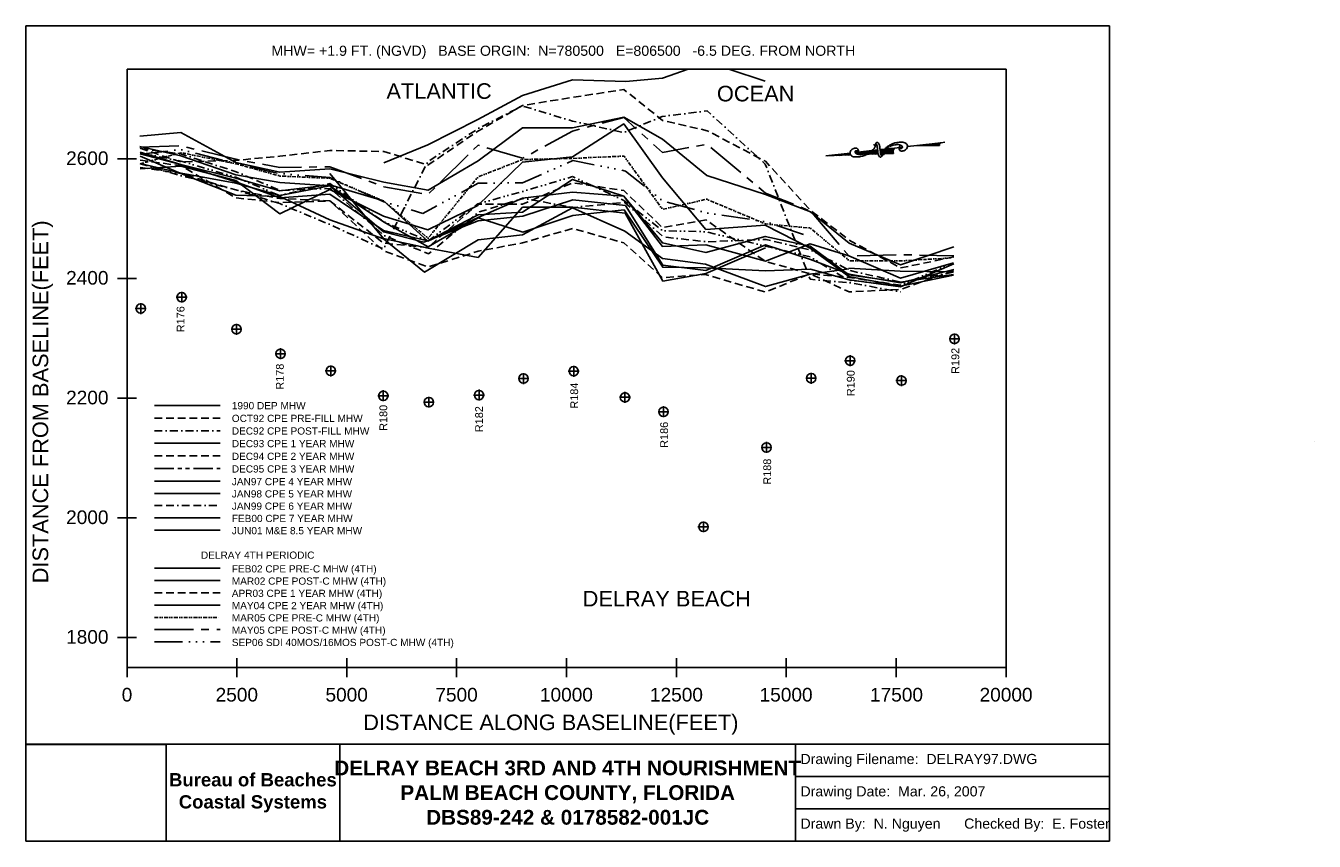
# Model space of a CAD drawing. Extents: x 1256 to 17779, y 74 to 10538.
import ezdxf

# ---------------------------------------------------------------- set-up
doc = ezdxf.new("R2010")
doc.units = 0
doc.header["$LTSCALE"] = 200
doc.header["$MEASUREMENT"] = 0
for name, pattern in [('ACAD_ISO14W100', [24, 12, -3, 0, -3, 0, -3, 0, -3]), ('BORDER', [1.75, 0.5, -0.25, 0.5, -0.25, 0, -0.25]), ('CENTERX2', [4, 2.5, -0.5, 0.5, -0.5]), ('DASH', [1364, 1023, -341]), ('DASHDOT', [1, 0.5, -0.25, 0, -0.25]), ('DASHED', [0.75, 0.5, -0.25]), ('DIVIDE', [1.25, 0.5, -0.25, 0, -0.25, 0, -0.25]), ('DIVIDE2', [0.625, 0.25, -0.125, 0, -0.125, 0, -0.125]), ('HIDDENX2', [0.75, 0.5, -0.25]), ('PHANTOM', [2.5, 1.25, -0.25, 0.25, -0.25, 0.25, -0.25])]:
    doc.linetypes.add(name, pattern=pattern)
doc.layers.get('0').update_dxf_attribs({"linetype": 'CONTINUOUS'})
for name, color, linetype in [('1990-DEP-MHW', 7, 'CONTINUOUS'), ('1992-10-CPE-PRE-FILL-MHW', 1, 'DASHED'), ('1992-12-CPE-POST-FILL-MHW', 3, 'DASHDOT'), ('1993-12-CPE-1YEAR-MHW', 5, 'CONTINUOUS'), ('1994-12-CPE-2YEAR-MHW', 7, 'HIDDENX2'), ('1995-12-CPE-3YEAR-MHW', 4, 'PHANTOM'), ('1997-01-CPE-4YEAR-MHW', 6, 'CONTINUOUS'), ('1998-01-CPE-5YEAR-MHW', 1, 'CONTINUOUS'), ('1999-01-CPE-6YEAR-MHW', 7, 'CONTINUOUS'), ('2000-02-CPE-7YEAR-MHW', 3, 'CONTINUOUS'), ('2001-06-M&E-8.5YEAR-MHW', 7, 'CONTINUOUS'), ('2002-02-CPE-PRE-C-MHW (4TH)', 7, 'CONTINUOUS'), ('2002-03-CPE-POST-C-MHW(4TH)', 1, 'CONTINUOUS'), ('2003-04-CPE-12MOS-MHW(4TH)', 5, 'DASHED'), ('2004-05-CPE-MHW-24MOS', 3, 'CONTINUOUS'), ('2005-03-CPE-PRE-C-MHW(4TH)', 4, 'DIVIDE2'), ('2005-05-CPE-POST-C-MHW(4TH)', 30, 'CENTERX2'), ('2006-09-SDI-40MOS&16MOS MHW', 7, 'ACAD_ISO14W100'), ('DEP-MONUMENTS', 7, 'CONTINUOUS'), ('GENERAL-LABELS', 7, 'CONTINUOUS'), ('SIGNATURE', 7, 'CONTINUOUS')]:
    doc.layers.add(name, color=color, linetype=linetype)
doc.styles.get("Standard").update_dxf_attribs({"font": 'monotxt'})
doc.styles.add('STYLE1', font='ARIAL.TTF')
picture_1 = doc.add_image_def('image1.tif', size_in_pixel=(660, 456))

msp = doc.modelspace()

# ---------------------------------------------------------------- linework, layer by layer
msp.add_lwpolyline([(17779, 5202), (17779, 5202)])
msp.add_lwpolyline([(17779, 5202), (17779, 5202)])
at = {"layer": '1990-DEP-MHW', "color": 7, "linetype": 'Continuous', "flags": 128}
for points in [[(2721, 8863), (3246, 8643), (3949, 8364), (4512, 8347), (5155, 8047), (5843, 7802), (6369, 7377), (7056, 7789), (7626, 7854), (8268, 8203), (8940, 7904), (9421, 7550), (9973, 7479), (10741, 7192), (11314, 7352), (11812, 7419)], [(11812, 7427), (12470, 7389), (13152, 7381)], [(2905, 5665), (3748, 5665)]]:
    msp.add_lwpolyline(points, dxfattribs=at)
at = {"layer": '1992-10-CPE-PRE-FILL-MHW', "color": 1, "linetype": 'DASHED', "flags": 128}
for points in [[(2721, 8719), (3246, 8642), (3949, 8431), (4512, 8320), (5155, 8292), (5842, 7649), (6414, 7441), (7056, 7645), (7626, 7752), (8269, 7937), (8927, 7751), (9421, 7306), (9972, 7347), (10741, 7120), (11314, 7355), (11812, 7308), (12471, 7210)], [(2905, 5503), (3748, 5503)]]:
    msp.add_lwpolyline(points, dxfattribs=at)
at = {"layer": '1992-12-CPE-POST-FILL-MHW', "color": 3, "linetype": 'DASHDOT', "flags": 128}
for points in [[(2721, 8766), (3246, 8614), (3949, 8433), (4512, 8255), (5155, 7987), (5842, 7673), (6411, 8794), (7053, 9216), (7623, 9509), (8266, 9315), (8924, 9167), (9417, 9374), (9995, 9445), (10738, 8763), (11315, 7285), (11812, 7241), (12471, 7124)], [(2905, 5342), (3748, 5342)]]:
    msp.add_lwpolyline(points, dxfattribs=at)
at = {"layer": '1993-12-CPE-1YEAR-MHW', "color": 5, "linetype": 'Continuous', "flags": 128}
for points in [[(2721, 8700), (3246, 8735), (3949, 8550), (4512, 8124), (5154, 8437), (5844, 8094), (6413, 7918), (7055, 8230), (7624, 8789), (8267, 8855), (8924, 9278), (9419, 8586), (9978, 7923), (10739, 7978), (11314, 7684), (11812, 7319), (12471, 7197), (13152, 7336)], [(2905, 5180), (3748, 5180)]]:
    msp.add_lwpolyline(points, dxfattribs=at)
at = {"layer": '1994-12-CPE-2YEAR-MHW', "color": 7, "linetype": 'HIDDENX2', "flags": 128}
for points in [[(2721, 8814), (3246, 8741), (3949, 8330), (4512, 8269), (5155, 8290), (5843, 7749), (6413, 7692), (7055, 8249), (7625, 8247), (8268, 8523), (8926, 8422), (9420, 7948), (9979, 8046), (10740, 7515), (11314, 7355), (11813, 7123), (12471, 7154), (13152, 7396)], [(2905, 5018), (3748, 5018)]]:
    msp.add_lwpolyline(points, dxfattribs=at)
at = {"layer": '1995-12-CPE-3YEAR-MHW', "color": 4, "linetype": 'DIVIDE', "flags": 128}
msp.add_lwpolyline([(2721, 8907), (3246, 8801), (3948, 8594), (4512, 8360), (5154, 8514), (5844, 8024), (6413, 7775), (7055, 8254), (7625, 8410), (8268, 8602), (8926, 8297), (9420, 7909), (9978, 7894), (10740, 7709), (11314, 7573), (11812, 7270), (12471, 7209), (13151, 7494)], dxfattribs=at)
at = {"layer": '1995-12-CPE-3YEAR-MHW', "color": 4, "linetype": 'PHANTOM', "flags": 128}
msp.add_lwpolyline([(2905, 4856), (3748, 4856)], dxfattribs=at)
at = {"layer": '1997-01-CPE-4YEAR-MHW', "color": 6, "linetype": 'Continuous', "flags": 128}
for points in [[(2721, 8893), (3246, 8759), (3949, 8535), (4512, 8328), (5154, 8378), (5843, 7912), (6413, 7777), (7056, 8113), (7625, 8147), (8268, 8567), (8926, 8351), (9420, 7752), (9975, 7629), (10739, 7835), (11314, 7711), (11812, 7340), (12471, 7249), (13152, 7345)], [(2905, 4695), (3748, 4695)]]:
    msp.add_lwpolyline(points, dxfattribs=at)
at = {"layer": '1998-01-CPE-5YEAR-MHW', "color": 1, "linetype": 'Continuous', "flags": 128}
for points in [[(2721, 8915), (3246, 8759), (3948, 8581), (4512, 8420), (5154, 8498), (5845, 8292), (6413, 7772), (7056, 8078), (7625, 8326), (8268, 8404), (8926, 8353), (9420, 7706), (9976, 7728), (10740, 7519), (11314, 7741), (11812, 7586), (12471, 7300), (13151, 7497)], [(2905, 4537), (3748, 4537)]]:
    msp.add_lwpolyline(points, dxfattribs=at)
at = {"layer": '1999-01-CPE-6YEAR-MHW', "color": 8, "linetype": 'BORDER', "flags": 128}
for points in [[(2726, 8963), (3251, 8892), (3954, 8663), (4518, 8425), (5161, 8450), (5850, 7847), (6421, 7611), (7064, 8146), (7633, 8323), (8277, 8206), (8936, 8271), (9430, 7829), (9987, 7765), (10750, 7796), (11325, 7658), (11824, 7396), (12483, 7248), (13164, 7377)], [(2905, 4380), (3748, 4380)]]:
    msp.add_lwpolyline(points, dxfattribs=at)
at = {"layer": '2000-02-CPE-7YEAR-MHW', "color": 3, "linetype": 'Continuous', "flags": 128}
for points in [[(2721, 8769), (3247, 8647), (3949, 8516), (4513, 8361), (5155, 8485), (5845, 8020), (6415, 7701), (7058, 8072), (7628, 7888), (8271, 8105), (8929, 8177), (9424, 7439), (9976, 7432), (10744, 7393), (11318, 7416), (11816, 7279), (12475, 7189), (13156, 7482)], [(2905, 4222), (3748, 4222)]]:
    msp.add_lwpolyline(points, dxfattribs=at)
at = {"layer": '2001-06-M&E-8.5YEAR-MHW', "color": 4, "linetype": 'Continuous', "lineweight": -3, "flags": 128}
msp.add_lwpolyline([(2720, 8988), (3246, 8868), (3949, 8624), (4513, 8527), (5155, 8485), (5845, 7893), (6360, 7762), (7058, 8036), (7628, 8093), (8271, 8304), (8945, 8232), (9424, 7465), (9975, 7398), (10743, 7727), (11318, 7539), (11816, 7351), (12475, 7241), (13156, 7411)], dxfattribs=at)
at = {"layer": '2001-06-M&E-8.5YEAR-MHW', "color": 4, "linetype": 'Continuous', "flags": 128}
msp.add_lwpolyline([(2905, 4065), (3748, 4065)], dxfattribs=at)
at = {"layer": '2002-02-CPE-PRE-C-MHW (4TH)', "color": 7, "linetype": 'DASH', "flags": 128}
msp.add_lwpolyline([(5155, 8644), (5844, 7809), (6415, 7683), (7059, 7566), (7627, 8211), (8271, 8209), (8944, 8131), (9424, 7262), (9975, 7360), (10743, 7687)], dxfattribs=at)
at = {"layer": '2002-02-CPE-PRE-C-MHW (4TH)', "color": 7, "linetype": 'Continuous', "flags": 128}
msp.add_lwpolyline([(2905, 3576), (3748, 3576)], dxfattribs=at)
at = {"layer": '2002-03-CPE-POST-C-MHW(4TH)', "color": 1, "linetype": 'Continuous', "flags": 128}
for points in [[(5849, 8777), (6413, 9010), (7055, 9333), (7625, 9644), (8268, 9844), (8952, 9821), (9419, 9865), (9750, 9980)], [(10270, 9980), (10739, 9827)], [(2905, 3418), (3748, 3418)]]:
    msp.add_lwpolyline(points, dxfattribs=at)
at = {"layer": '2003-04-CPE-12MOS-MHW(4TH)', "color": 5, "linetype": 'DASHED', "flags": 128}
for points in [[(2721, 8966), (3246, 8790), (3949, 8810), (4512, 8864), (5155, 8938), (5849, 8924), (6413, 8750), (7055, 9186), (7625, 9514), (8268, 9619), (8926, 9720), (9420, 9324), (9995, 9191), (10741, 8799), (11317, 8170), (11815, 7787), (12475, 7430), (13156, 7571)], [(2905, 3261), (3748, 3261)]]:
    msp.add_lwpolyline(points, dxfattribs=at)
at = {"layer": '2004-05-CPE-MHW-24MOS', "color": 3, "linetype": 'Continuous', "flags": 128}
for points in [[(2720, 9121), (3246, 9166), (3949, 8785), (4512, 8659), (5155, 8700), (5848, 8530), (6414, 8427), (7056, 8804), (7625, 9228), (8269, 9230), (8927, 9366), (9421, 9084), (9989, 8615), (10742, 8374), (11317, 8151), (11816, 7747), (12475, 7470), (13156, 7703)], [(2905, 3103), (3748, 3103)]]:
    msp.add_lwpolyline(points, dxfattribs=at)
at = {"layer": '2005-03-CPE-PRE-C-MHW(4TH)', "flags": 128}
for points in [[(2721, 8767), (3246, 8909), (3949, 8767), (4512, 8610), (5155, 8580), (5847, 8288), (6415, 7811), (7057, 8599), (7626, 8821), (8270, 8836), (8928, 8865), (9422, 8181), (9986, 8312), (10743, 7994), (11317, 7942), (11816, 7523), (12474, 7520), (13156, 7561)], [(2905, 2946), (3748, 2946)]]:
    msp.add_lwpolyline(points, dxfattribs=at)
at = {"layer": '2005-05-CPE-POST-C-MHW(4TH)', "flags": 128}
for points in [[(2720, 8978), (3246, 8996), (3949, 8824), (4512, 8721), (5155, 8728), (5847, 8472), (6414, 8373), (7056, 9007), (7626, 8837), (8269, 9187), (8927, 9359), (9421, 8911), (9993, 9017), (10742, 8389), (11317, 8161), (11816, 7581), (12474, 7601), (13156, 7584)], [(2905, 2789), (3748, 2789)]]:
    msp.add_lwpolyline(points, dxfattribs=at)
at = {"layer": '2006-09-SDI-40MOS&16MOS MHW', "ltscale": 0.15, "flags": 128}
for points in [[(2721, 8889), (3246, 8950), (3949, 8770), (4512, 8641), (5155, 8590), (5847, 8280), (6349, 8128), (7057, 8516), (7627, 8523), (8270, 8808), (8947, 8674), (9422, 8292), (9984, 8135), (10743, 8024), (11317, 7830)], [(2905, 2631), (3748, 2631)]]:
    msp.add_lwpolyline(points, dxfattribs=at)
at = {"layer": 'DEP-MONUMENTS', "color": 1, "linetype": 'Continuous'}
for p, q in [((3255, 6985), (3255, 7125)), ((2730, 6839), (2730, 6979)), ((3185, 7055), (3325, 7055)), ((2660, 6909), (2800, 6909)), ((3888, 6643), (4028, 6643)), ((3958, 6573), (3958, 6713)), ((13096, 6519), (13236, 6519)), ((13166, 6449), (13166, 6589)), ((4452, 6330), (4592, 6330)), ((4522, 6260), (4522, 6400)), ((11826, 6170), (11826, 6310)), ((5166, 6039), (5166, 6179)), ((8282, 6035), (8282, 6175)), ((11756, 6240), (11896, 6240)), ((5096, 6109), (5236, 6109)), ((7568, 6011), (7708, 6011)), ((7638, 5941), (7638, 6081)), ((8212, 6105), (8352, 6105)), ((11258, 6015), (11398, 6015)), ((11328, 5945), (11328, 6085)), ((12415, 5984), (12555, 5984)), ((12485, 5914), (12485, 6054)), ((5771, 5790), (5911, 5790)), ((5841, 5720), (5841, 5860)), ((6998, 5799), (7138, 5799)), ((7068, 5729), (7068, 5869)), ((8940, 5700), (8940, 5840)), ((6355, 5708), (6495, 5708)), ((6425, 5638), (6425, 5778)), ((8870, 5770), (9010, 5770)), ((9434, 5515), (9434, 5655)), ((9364, 5585), (9504, 5585)), ((10685, 5127), (10825, 5127)), ((10755, 5057), (10755, 5197)), ((9946, 4038), (9946, 4178)), ((9876, 4108), (10016, 4108))]:
    msp.add_line(p, q, dxfattribs=at)
at = {"layer": 'DEP-MONUMENTS', "color": 7, "linetype": 'Continuous'}
for centre in [(3255, 7055), (2730, 6909), (3958, 6643), (13166, 6519), (4522, 6330), (11826, 6240), (5166, 6109), (8282, 6105), (7638, 6011), (11328, 6015), (12485, 5984), (5841, 5790), (7068, 5799), (8940, 5770), (6425, 5708), (9434, 5585), (10755, 5127), (9946, 4108)]:
    msp.add_arc(centre, 60, 0, 359, dxfattribs=at)
at = {"layer": 'GENERAL-LABELS', "color": 7, "linetype": 'Continuous'}
for p, q in [((2555, 9981), (13826, 9981)), ((2555, 2303), (2555, 9981)), ((13826, 2303), (13826, 9981)), ((2433, 8829), (2677, 8829)), ((2433, 7294), (2677, 7294)), ((2433, 5758), (2677, 5758)), ((2433, 4222), (2677, 4222)), ((2433, 2687), (2677, 2687)), ((2555, 2425), (2555, 2181)), ((3963, 2425), (3963, 2181)), ((5372, 2425), (5372, 2181)), ((6781, 2425), (6781, 2181)), ((8191, 2425), (8191, 2181)), ((9599, 2425), (9599, 2181)), ((11008, 2425), (11008, 2181)), ((12417, 2425), (12417, 2181)), ((13826, 2425), (13826, 2181)), ((2555, 2303), (13826, 2303))]:
    msp.add_line(p, q, dxfattribs=at)
at = {"layer": 'GENERAL-LABELS', "linetype": 'Continuous'}
for p, q in [((11891, 8912), (12180, 8944)), ((12153, 9020), (12148, 9011)), ((12162, 9035), (12153, 9020)), ((12212, 8948), (12216, 8948)), ((12216, 8948), (12270, 8955)), ((12275, 8955), (12294, 8957)), ((12294, 8957), (12398, 8969)), ((12398, 8969), (12498, 8981)), ((12562, 8987), (12684, 9002)), ((12684, 9002), (12994, 9037)), ((12684, 9002), (12974, 9001)), ((12994, 9037), (13042, 9043)), ((11516, 8869), (11826, 8904)), ((11516, 8869), (11833, 8880)), ((11945, 8884), (11966, 8885)), ((12044, 8888), (12069, 8888)), ((12069, 8888), (12189, 8893)), ((12219, 8894), (12382, 8900)), ((12229, 8859), (12238, 8874)), ((12238, 8874), (12243, 8882))]:
    msp.add_line(p, q, dxfattribs=at)
at = {"layer": 'GENERAL-LABELS'}
for p, q in [((12101, 8934), (11892, 8910)), ((12094, 8930), (11895, 8908)), ((12088, 8927), (11897, 8905)), ((12081, 8923), (11899, 8902)), ((12183, 8925), (12086, 8914)), ((12182, 8928), (12091, 8918)), ((12182, 8931), (12096, 8921)), ((12181, 8934), (12099, 8925)), ((12181, 8937), (12103, 8928)), ((12180, 8940), (12107, 8932)), ((12180, 8943), (12110, 8935)), ((12269, 8953), (12212, 8947)), ((12266, 8950), (12212, 8944)), ((12263, 8947), (12212, 8941)), ((12387, 8955), (12213, 8935)), ((12385, 8951), (12213, 8932)), ((12260, 8943), (12213, 8938)), ((12384, 8948), (12214, 8929)), ((12382, 8945), (12214, 8926)), ((12381, 8942), (12214, 8923)), ((12381, 8939), (12215, 8920)), ((12380, 8936), (12215, 8917)), ((12379, 8933), (12216, 8914)), ((12379, 8930), (12216, 8911)), ((12379, 8927), (12217, 8908)), ((12379, 8924), (12217, 8905)), ((12389, 8958), (12261, 8943)), ((12391, 8961), (12265, 8947)), ((12394, 8965), (12269, 8950)), ((12397, 8968), (12274, 8954)), ((12987, 9035), (12695, 9002)), ((12981, 9031), (12721, 9002)), ((12978, 9028), (12746, 9002)), ((12975, 9025), (12772, 9002)), ((12974, 9022), (12798, 9002)), ((12973, 9018), (12824, 9001)), ((12972, 9015), (12850, 9001)), ((12972, 9012), (12876, 9001)), ((12972, 9009), (12902, 9001)), ((12972, 9006), (12928, 9001)), ((12973, 9003), (12954, 9001)), ((11826, 8903), (11531, 8869)), ((11827, 8900), (11570, 8871)), ((11827, 8897), (11609, 8872)), ((11828, 8894), (11647, 8873)), ((11829, 8891), (11686, 8875)), ((11830, 8888), (11725, 8876)), ((11831, 8885), (11763, 8878)), ((11832, 8882), (11802, 8879)), ((12074, 8919), (11902, 8899)), ((12066, 8915), (11905, 8897)), ((12059, 8911), (11911, 8894)), ((12051, 8907), (11916, 8892)), ((12042, 8903), (11922, 8890)), ((12031, 8899), (11931, 8888)), ((12016, 8894), (11943, 8886)), ((11991, 8888), (11983, 8887)), ((12186, 8905), (12046, 8889)), ((12186, 8908), (12053, 8892)), ((12185, 8911), (12060, 8896)), ((12185, 8913), (12068, 8900)), ((12186, 8902), (12072, 8889)), ((12184, 8916), (12073, 8904)), ((12184, 8919), (12077, 8907)), ((12183, 8922), (12082, 8911)), ((12187, 8899), (12111, 8890)), ((12187, 8896), (12151, 8891)), ((12379, 8921), (12218, 8902)), ((12379, 8918), (12218, 8899)), ((12380, 8915), (12219, 8896)), ((12380, 8912), (12227, 8894)), ((12380, 8909), (12266, 8896)), ((12381, 8906), (12305, 8897)), ((12381, 8903), (12343, 8898)), ((12382, 8900), (12382, 8900))]:
    msp.add_line(p, q, dxfattribs=at)
at = {"layer": 'GENERAL-LABELS', "linetype": 'Continuous'}
for centre, radius, start, end in [((11874, 8907), 47.7, 139.0083, 169.7347), ((11901, 8883), 84.5, 116.0381, 139.0083), ((11904, 8878), 90.4, 90.3516, 116.0381), ((11904, 8919), 14.1, 138.122, 172.9111), ((11905, 8918), 15.9, 105.8172, 138.122), ((11912, 8895), 39.7, 85.5427, 105.8172), ((11904, 8944), 24.4, 39.7423, 90.3516), ((11913, 8906), 28.9, 67.127, 85.5427), ((11889, 8932), 42.7, 16.7292, 39.7423), ((11912, 8903), 31.6, 49.5331, 67.127), ((11889, 8931), 43.2, 336.5252, 354.7344), ((11886, 8931), 46.7, 354.7344, 16.7292), ((11578, 9886), 1087, 295.9395, 297.9222), ((11953, 9088), 219, 300.7252, 311.0287), ((12023, 9046), 136, 297.9222, 306.2264), ((11959, 9081), 210, 311.0287, 316.882), ((11877, 9245), 383, 306.2264, 311.1709), ((11771, 9257), 468, 316.882, 320.8045), ((12142, 9020), 13.9, 198.2851, 233.5777), ((12138, 9014), 6.66, 233.5777, 285.5508), ((12068, 9016), 85.3, 320.8045, 335.8288), ((12131, 9038), 32, 285.5508, 294.6648), ((11960, 9064), 203, 335.8288, 345.5558), ((12132, 9037), 30.5, 294.6648, 304.0078), ((12138, 9028), 19.4, 304.0078, 316.2916), ((12164, 9004), 15.4, 122.4216, 137.8778), ((12161, 9008), 10.6, 86.0855, 122.4216), ((12172, 9029), 11.4, 122.9041, 150.0541), ((12161, 9012), 6.69, 39.8795, 86.0855), ((12177, 9020), 22.4, 103.5958, 122.9041), ((12153, 9005), 17.9, 24.4564, 39.8795), ((12142, 9000), 29.8, 12.5005, 24.4564), ((11977, 8963), 199, 9.3889, 12.5005), ((12175, 9031), 11.1, 67.8794, 103.5958), ((10742, 8759), 1450, 8.2368, 9.3889), ((12002, 8942), 178, 5.7673, 8.2368), ((11536, 8894), 646, 4.4718, 5.7673), ((12170, 9018), 24.8, 44.2171, 67.8794), ((12888, 9021), 712, 186.1725, 187.2774), ((12391, 8958), 211, 187.2774, 189.3056), ((13375, 9119), 1209, 189.3056, 190.6285), ((12148, 8997), 54.6, 29.3468, 44.2171), ((12156, 9002), 45.6, 13.055, 29.3468), ((11851, 8931), 359, 10.6285, 13.055), ((11016, 8774), 1209, 9.3056, 10.6285), ((12000, 8935), 211, 7.2774, 9.3056), ((11503, 8872), 712, 6.1725, 7.2774), ((12855, 8999), 646, 184.4718, 185.7673), ((12389, 8952), 178, 185.7673, 188.2368), ((13648, 9134), 1450, 188.2368, 189.3889), ((12320, 8882), 85.3, 140.8045, 155.8288), ((12616, 8640), 468, 136.882, 140.8045), ((12510, 8652), 383, 126.2264, 131.1709), ((12428, 8816), 210, 131.0287, 136.882), ((12364, 8852), 136, 117.9222, 126.2264), ((12434, 8809), 219, 120.7252, 131.0287), ((12809, 8011), 1087, 115.9395, 117.9222), ((12536, 8638), 419, 113.2699, 120.7252), ((12460, 8731), 287, 112.0824, 115.9395), ((12421, 8827), 184, 103.1274, 112.0824), ((12452, 8834), 206, 101.7393, 113.2699), ((12459, 8662), 352, 96.6663, 103.1274), ((12450, 8920), 71.3, 136.6394, 196.7647), ((12500, 8603), 442, 93.8741, 101.7393), ((12433, 8885), 128, 82.9566, 96.6663), ((12436, 8912), 101, 67.5418, 82.9566), ((12498, 8967), 43.2, 156.5252, 174.7344), ((12502, 8966), 46.7, 174.7344, 196.7292), ((12476, 8994), 31.6, 229.5331, 247.127), ((12498, 8965), 42.7, 196.7292, 219.7423), ((12500, 8966), 45.3, 138.7452, 156.5252), ((12475, 8992), 28.9, 247.127, 265.5427), ((12484, 8953), 24.4, 219.7423, 270.3516), ((12482, 8873), 171, 78.4783, 93.8741), ((12476, 9003), 39.7, 265.5427, 285.8172), ((12454, 8956), 53.7, 49.1362, 67.5418), ((12484, 9019), 90.4, 270.3516, 296.0381), ((12482, 8980), 15.9, 285.8172, 318.122), ((12473, 8978), 24.5, 21.7375, 49.1362), ((12483, 8979), 14.1, 318.122, 352.9111), ((12477, 8979), 20.3, 352.9111, 21.7375), ((12501, 8966), 75.7, 55.2692, 78.4783), ((12486, 9014), 84.5, 296.0381, 319.0083), ((12521, 8996), 39.6, 19.975, 55.2692), ((12514, 8990), 47.7, 319.0083, 349.7347), ((12508, 8991), 53.5, 349.7347, 19.975), ((12997, 9012), 25.6, 96.5614, 204.6897), ((11879, 8906), 53.5, 169.7347, 199.975), ((11866, 8902), 39.6, 199.975, 235.2692), ((11887, 8931), 75.7, 235.2692, 258.4783), ((11906, 9025), 171, 258.4783, 273.8741), ((11910, 8918), 20.3, 172.9111, 201.7375), ((11914, 8920), 24.5, 201.7375, 229.1362), ((11933, 8942), 53.7, 229.1362, 247.5418), ((11951, 8986), 101, 247.5418, 262.9566), ((11887, 9295), 442, 273.8741, 281.7393), ((11887, 8932), 45.3, 318.7452, 336.5252), ((11955, 9012), 128, 262.9566, 276.6663), ((11929, 9235), 352, 276.6663, 283.1274), ((11935, 9064), 206, 281.7393, 293.2699), ((11967, 9071), 184, 283.1274, 292.0824), ((11851, 9259), 419, 293.2699, 300.7252), ((11928, 9167), 287, 292.0824, 295.9395), ((12540, 8963), 359, 190.6285, 193.055), ((12235, 8892), 45.6, 193.055, 209.3468), ((12243, 8896), 54.6, 209.3468, 224.2171), ((12221, 8875), 24.8, 224.2171, 247.8794), ((12216, 8863), 11.1, 247.8794, 283.5958), ((12414, 8930), 199, 189.3889, 192.5005), ((12213, 8874), 22.4, 283.5958, 302.9041), ((12249, 8893), 29.8, 192.5005, 204.4564), ((12238, 8888), 17.9, 204.4564, 219.8795), ((12230, 8881), 6.69, 219.8795, 266.0855), ((12219, 8864), 11.4, 302.9041, 330.0541), ((12230, 8885), 10.6, 266.0855, 302.4216), ((12427, 8834), 203, 155.8288, 165.5558), ((12227, 8889), 15.4, 302.4216, 317.8778), ((12253, 8865), 19.4, 124.0078, 136.2916), ((12259, 8856), 30.5, 114.6648, 124.0078), ((12260, 8855), 32, 105.5508, 114.6648), ((12253, 8879), 6.66, 53.5777, 105.5508), ((12249, 8873), 13.9, 18.2851, 53.5777)]:
    msp.add_arc(centre, radius, start, end, dxfattribs=at)
at = {"layer": 'SIGNATURE', "color": 7, "linetype": 'Continuous'}
for p, q in [((1256, 1319), (8205, 1319)), ((5283, 74), (5283, 1319)), ((8205, 1319), (15153, 1319)), ((11127, 489), (11127, 1319)), ((11127, 904), (15153, 904)), ((11127, 74), (11127, 489)), ((11127, 489), (15153, 489)), ((1256, 74), (8205, 74)), ((8205, 74), (15153, 74))]:
    msp.add_line(p, q, dxfattribs=at)
for points in [[(1256, 74), (1256, 10538)], [(1256, 10538), (15153, 10538)], [(15153, 10538), (15153, 74)]]:
    msp.add_lwpolyline(points, dxfattribs=at)

# ---------------------------------------------------------------- texts
at = {"layer": '1990-DEP-MHW', "color": 7, "linetype": 'Continuous', "style": 'STYLE1'}
msp.add_text('1990 DEP MHW', height=92.4, dxfattribs=at).set_placement((3898, 5617))
at = {"layer": '1992-10-CPE-PRE-FILL-MHW', "color": 1, "linetype": 'DASHED', "style": 'STYLE1'}
msp.add_text('OCT92 CPE PRE-FILL MHW', height=92.4, dxfattribs=at).set_placement((3898, 5454))
at = {"layer": '1992-12-CPE-POST-FILL-MHW', "color": 3, "linetype": 'DASHDOT', "style": 'STYLE1'}
msp.add_text('DEC92 CPE POST-FILL MHW', height=92.4, dxfattribs=at).set_placement((3898, 5292))
at = {"layer": '1993-12-CPE-1YEAR-MHW', "color": 5, "linetype": 'Continuous', "style": 'STYLE1'}
msp.add_text('DEC93 CPE 1 YEAR MHW', height=92.4, dxfattribs=at).set_placement((3898, 5130))
at = {"layer": '1994-12-CPE-2YEAR-MHW', "color": 7, "linetype": 'HIDDENX2', "style": 'STYLE1'}
msp.add_text('DEC94 CPE 2 YEAR MHW', height=92.4, dxfattribs=at).set_placement((3898, 4967))
at = {"layer": '1995-12-CPE-3YEAR-MHW', "color": 4, "linetype": 'PHANTOM', "style": 'STYLE1'}
msp.add_text('DEC95 CPE 3 YEAR MHW', height=92.4, dxfattribs=at).set_placement((3898, 4805))
at = {"layer": '1997-01-CPE-4YEAR-MHW', "color": 6, "linetype": 'Continuous', "style": 'STYLE1'}
msp.add_text('JAN97 CPE 4 YEAR MHW', height=92.4, dxfattribs=at).set_placement((3898, 4642))
at = {"layer": '1998-01-CPE-5YEAR-MHW', "color": 1, "linetype": 'Continuous', "style": 'STYLE1'}
msp.add_text('JAN98 CPE 5 YEAR MHW', height=92.4, dxfattribs=at).set_placement((3898, 4485))
at = {"layer": '1999-01-CPE-6YEAR-MHW', "color": 8, "linetype": 'BORDER', "style": 'STYLE1'}
msp.add_text('JAN99 CPE 6 YEAR MHW', height=92.4, dxfattribs=at).set_placement((3898, 4328))
at = {"layer": '2000-02-CPE-7YEAR-MHW', "color": 3, "linetype": 'Continuous', "style": 'STYLE1'}
msp.add_text('FEB00 CPE 7 YEAR MHW', height=92.4, dxfattribs=at).set_placement((3898, 4170))
at = {"layer": '2001-06-M&E-8.5YEAR-MHW', "color": 4, "linetype": 'Continuous', "style": 'STYLE1'}
msp.add_text('JUN01 M&E 8.5 YEAR MHW', height=92.4, dxfattribs=at).set_placement((3898, 4013))
at = {"layer": '2002-02-CPE-PRE-C-MHW (4TH)', "color": 7, "linetype": 'Continuous', "style": 'STYLE1'}
msp.add_text('FEB02 CPE PRE-C MHW (4TH)', height=92.4, dxfattribs=at).set_placement((3898, 3523))
at = {"layer": '2002-03-CPE-POST-C-MHW(4TH)', "color": 1, "linetype": 'Continuous', "style": 'STYLE1'}
msp.add_text('MAR02 CPE POST-C MHW (4TH)', height=92.4, dxfattribs=at).set_placement((3898, 3366))
at = {"layer": '2003-04-CPE-12MOS-MHW(4TH)', "color": 5, "linetype": 'Continuous', "style": 'STYLE1'}
msp.add_text('APR03 CPE 1 YEAR MHW (4TH)', height=92.4, dxfattribs=at).set_placement((3898, 3209))
at = {"layer": '2004-05-CPE-MHW-24MOS', "color": 3, "linetype": 'Continuous', "style": 'STYLE1'}
msp.add_text('MAY04 CPE 2 YEAR MHW (4TH)', height=92.4, dxfattribs=at).set_placement((3898, 3051))
at = {"layer": '2005-03-CPE-PRE-C-MHW(4TH)', "style": 'STYLE1'}
msp.add_text('MAR05 CPE PRE-C MHW (4TH)', height=92.4, dxfattribs=at).set_placement((3898, 2894))
at = {"layer": '2005-05-CPE-POST-C-MHW(4TH)', "style": 'STYLE1'}
msp.add_text('MAY05 CPE POST-C MHW (4TH)', height=92.4, dxfattribs=at).set_placement((3898, 2736))
at = {"layer": '2006-09-SDI-40MOS&16MOS MHW', "style": 'STYLE1'}
msp.add_text('SEP06 SDI 40MOS/16MOS POST-C MHW (4TH)', height=92.4, dxfattribs=at).set_placement((3898, 2579))
at = {"layer": 'DEP-MONUMENTS', "color": 7, "linetype": 'Continuous', "style": 'STYLE1'}
for s, p in [('R176', (3291, 6605)), ('R192', (13226, 6071)), ('R178', (4564, 5868)), ('R190', (11885, 5785)), ('R184', (8339, 5625)), ('R180', (5891, 5340)), ('R182', (7119, 5323)), ('R186', (9492, 5122)), ('R188', (10814, 4649))]:
    msp.add_text(s, height=100, rotation=90, dxfattribs=at).set_placement(p)
at = {"layer": 'GENERAL-LABELS', "color": 7, "linetype": 'Continuous', "style": 'STYLE1'}
for s, height, p in [('MHW= +1.9 FT. (NGVD)   BASE ORGIN:  N=780500   E=806500   -6.5 DEG. FROM NORTH', 130, (4406, 10152)), ('ATLANTIC', 200, (5881, 9600)), ('OCEAN', 200, (10119, 9567)), ('2600', 175, (1773, 8751)), ('2400', 175, (1773, 7216)), ('2200', 175, (1773, 5680)), ('2000', 175, (1773, 4144)), ('DELRAY 4TH PERIODIC', 92.4, (3502, 3699)), ('DELRAY BEACH', 200, (8397, 3087)), ('1800', 175, (1773, 2609)), ('0', 175, (2486, 1867)), ('2500', 175, (3690, 1867)), ('5000', 175, (5099, 1867)), ('7500', 175, (6508, 1867)), ('10000', 175, (7849, 1867)), ('12500', 175, (9260, 1867)), ('15000', 175, (10666, 1867)), ('17500', 175, (12082, 1867)), ('20000', 175, (13487, 1867)), ('DISTANCE ALONG BASELINE(FEET)', 200, (5583, 1500))]:
    msp.add_text(s, height=height, dxfattribs=at).set_placement(p)
msp.add_text('DISTANCE FROM BASELINE(FEET)', height=200, rotation=90, dxfattribs=at).set_placement((1543, 3384))
at = {"layer": 'SIGNATURE', "color": 7, "linetype": 'Continuous', "char_height": 130, "width": 4026.97, "attachment_point": 4, "style": 'STYLE1'}
for s, insert in [('Drawing Filename:  DELRAY97.DWG', (11190, 1110)), ('Drawing Date:  Mar. 26, 2007', (11190, 695)), ('Drawn By:  N. Nguyen      Checked By:  E. Foster', (11190, 281))]:
    msp.add_mtext(s, dxfattribs=dict(at, insert=insert))
at = {"layer": 'SIGNATURE', "color": 7, "linetype": 'Continuous', "attachment_point": 5}
for s, insert, char_height, width in [('{\\FARIALBD.TTF;DELRAY BEACH 3RD AND 4TH NOURISHMENT \\PPALM BEACH COUNTY, FLORIDA\\PDBS89-242 & 0178582-001JC}', (8205, 697), 190, 5735.5), ('{\\FARIALBD.TTF;Bureau of Beaches Coastal Systems}', (4168, 696), 170, 2228.32)]:
    msp.add_mtext(s, dxfattribs=dict(at, insert=insert, char_height=char_height, width=width))

# ---------------------------------------------------------------- pictures from other files: only their frames are drawn
at = {"layer": 'SIGNATURE', "color": 7, "linetype": 'Continuous'}
image = msp.add_image(picture_1, insert=(1256, 74), size_in_units=(1799, 1243), dxfattribs=at)
image.dxf.flags = 7

doc.saveas('drawing.dxf')
